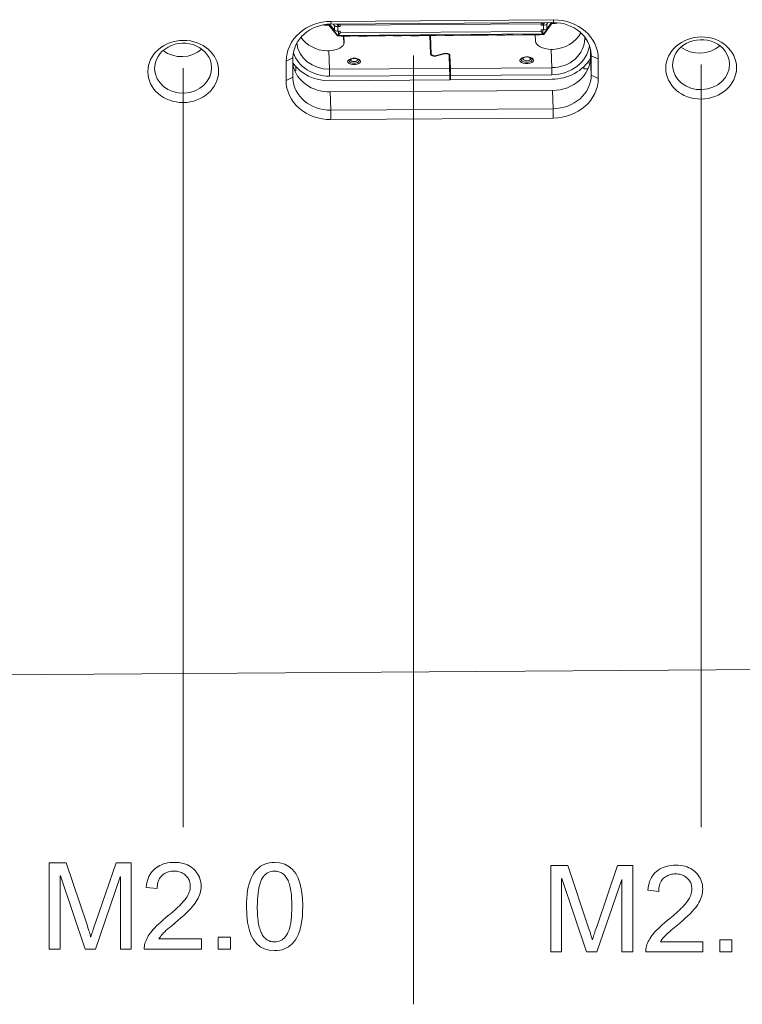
# Model space of a CAD drawing. Extents: x 0 to 841, y 0 to 594.
# Tile 65 of 69: x 679 to 700, y 435 to 463. Entities that reach past the tile are written whole.
import ezdxf

# ---------------------------------------------------------------- set-up
doc = ezdxf.new("R2010")
doc.units = 0

msp = doc.modelspace()

# ---------------------------------------------------------------- linework, layer by layer
at = {"color": 7, "lineweight": 13, "ltscale": 0.001988}
for p, q in [((688.071, 463.043), (688.074, 463.122)), ((694.51, 463.086), (694.513, 463.166))]:
    msp.add_line(p, q, dxfattribs=at)
at = {"color": 7, "lineweight": 13, "ltscale": 0.160979}
for p, q in [((694.51, 463.086), (688.071, 463.043)), ((694.513, 463.166), (688.074, 463.122)), ((694.486, 461.123), (688.047, 461.079)), ((688.066, 460.551), (694.505, 460.595)), ((688.069, 460.28), (694.508, 460.323))]:
    msp.add_line(p, q, dxfattribs=at)
at = {"color": 7, "lineweight": 13, "ltscale": 0.000931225}
msp.add_line((694.177, 463.084), (694.158, 463.052), dxfattribs=at)
at = {"color": 7, "lineweight": 13, "ltscale": 0.001501}
msp.add_line((694.204, 463.084), (694.204, 463.024), dxfattribs=at)
at = {"color": 7, "lineweight": 13, "ltscale": 0.001878}
msp.add_line((694.204, 463.024), (694.249, 463.084), dxfattribs=at)
at = {"color": 7, "lineweight": 13, "ltscale": 0.010101}
msp.add_line((694.225, 462.751), (694.466, 463.075), dxfattribs=at)
at = {"color": 7, "lineweight": 13, "ltscale": 0.005679}
msp.add_line((694.316, 462.908), (694.458, 463.086), dxfattribs=at)
at = {"color": 7, "lineweight": 13, "ltscale": 0.001459}
msp.add_line((694.353, 463.085), (694.317, 463.039), dxfattribs=at)
at = {"color": 7, "lineweight": 13, "ltscale": 0.000262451}
msp.add_line((694.466, 463.075), (694.466, 463.086), dxfattribs=at)
at = {"color": 7, "lineweight": 13, "ltscale": 0.000516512}
msp.add_line((687.922, 463.012), (687.922, 463.033), dxfattribs=at)
at = {"color": 7, "lineweight": 13, "ltscale": 0.001252}
msp.add_line((687.972, 463.01), (687.922, 463.012), dxfattribs=at)
at = {"color": 7, "lineweight": 13, "ltscale": 0.010392}
msp.add_line((688.002, 463.032), (688.266, 462.71), dxfattribs=at)
at = {"color": 7, "lineweight": 13, "ltscale": 0.009866}
msp.add_line((688.261, 462.704), (688.01, 463.009), dxfattribs=at)
at = {"color": 7, "lineweight": 13, "ltscale": 0.005815}
msp.add_line((688.024, 463.041), (688.177, 462.866), dxfattribs=at)
at = {"color": 7, "lineweight": 13, "ltscale": 0.0015}
msp.add_line((688.177, 462.998), (688.138, 463.043), dxfattribs=at)
at = {"color": 7, "lineweight": 13, "ltscale": 0.00329}
for p, q in [((688.177, 462.866), (688.177, 462.998)), ((688.271, 462.968), (688.271, 462.837)), ((694.225, 462.877), (694.225, 463.009)), ((694.317, 463.039), (694.316, 462.908)), ((691.529, 461.427), (691.53, 461.559))]:
    msp.add_line(p, q, dxfattribs=at)
at = {"color": 7, "lineweight": 13, "ltscale": 0.001933}
msp.add_line((688.242, 463.044), (688.291, 462.984), dxfattribs=at)
at = {"color": 7, "lineweight": 13, "ltscale": 0.001674}
for p, q in [((688.338, 462.969), (688.271, 462.968)), ((688.338, 462.837), (688.271, 462.837)), ((694.158, 463.008), (694.225, 463.009))]:
    msp.add_line(p, q, dxfattribs=at)
at = {"color": 7, "lineweight": 13, "ltscale": 0.00275}
for p, q in [((688.29, 462.727), (688.29, 462.837)), ((694.204, 462.877), (694.204, 462.767))]:
    msp.add_line(p, q, dxfattribs=at)
at = {"color": 7, "lineweight": 13, "ltscale": 0.002042}
msp.add_line((688.338, 462.793), (688.29, 462.727), dxfattribs=at)
at = {"color": 7, "lineweight": 13, "ltscale": 0.001502}
msp.add_line((688.291, 462.984), (688.291, 463.044), dxfattribs=at)
at = {"color": 7, "lineweight": 13, "ltscale": 0.000924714}
msp.add_line((688.338, 463.013), (688.319, 463.044), dxfattribs=at)
at = {"color": 7, "lineweight": 13, "ltscale": 0.145499}
for p, q in [((694.158, 463.052), (688.338, 463.013)), ((688.338, 462.793), (694.158, 462.833))]:
    msp.add_line(p, q, dxfattribs=at)
at = {"color": 7, "lineweight": 13, "ltscale": 0.001096}
for p, q in [((688.338, 463.013), (688.338, 462.969)), ((694.158, 463.008), (694.158, 463.052)), ((694.158, 462.833), (694.158, 462.877))]:
    msp.add_line(p, q, dxfattribs=at)
at = {"color": 7, "lineweight": 13, "ltscale": 0.001097}
msp.add_line((688.338, 462.837), (688.338, 462.793), dxfattribs=at)
at = {"color": 7, "lineweight": 13, "ltscale": 0.001672}
msp.add_line((694.158, 462.877), (694.225, 462.877), dxfattribs=at)
at = {"color": 7, "lineweight": 13, "ltscale": 0.002009}
msp.add_line((694.204, 462.767), (694.158, 462.833), dxfattribs=at)
at = {"color": 7, "lineweight": 13, "ltscale": 0.009618}
msp.add_line((694.23, 462.745), (694.459, 463.054), dxfattribs=at)
at = {"color": 7, "lineweight": 13, "ltscale": 0.000360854}
msp.add_line((688.266, 462.71), (688.279, 462.716), dxfattribs=at)
at = {"color": 7, "lineweight": 13, "ltscale": 0.148355}
msp.add_line((694.214, 462.757), (688.279, 462.716), dxfattribs=at)
at = {"color": 7, "lineweight": 13, "ltscale": 0.000319}
msp.add_line((688.281, 462.699), (688.293, 462.699), dxfattribs=at)
at = {"color": 7, "lineweight": 13, "ltscale": 0.001164}
for p, q in [((688.34, 462.699), (688.293, 462.699)), ((694.196, 462.739), (694.149, 462.738))]:
    msp.add_line(p, q, dxfattribs=at)
at = {"color": 7, "lineweight": 13, "ltscale": 0.000751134}
for p, q in [((688.369, 462.692), (688.34, 462.699)), ((691.369, 462.712), (691.34, 462.719)), ((692.869, 462.723), (692.839, 462.73)), ((693.369, 462.726), (693.339, 462.733))]:
    msp.add_line(p, q, dxfattribs=at)
at = {"color": 7, "lineweight": 13, "ltscale": 0.00625}
for p, q in [((688.369, 462.692), (688.619, 462.694)), ((688.869, 462.696), (689.119, 462.697)), ((690.369, 462.706), (690.619, 462.707)), ((690.869, 462.709), (691.119, 462.711)), ((693.119, 462.724), (692.869, 462.723))]:
    msp.add_line(p, q, dxfattribs=at)
at = {"color": 7, "lineweight": 13, "ltscale": 0.005768}
msp.add_line((688.442, 462.462), (688.434, 462.693), dxfattribs=at)
at = {"color": 7, "lineweight": 13, "ltscale": 0.004575}
for p, q in [((688.444, 462.693), (688.45, 462.51)), ((693.983, 462.73), (693.989, 462.547))]:
    msp.add_line(p, q, dxfattribs=at)
at = {"color": 7, "lineweight": 13, "ltscale": 0.000789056}
for p, q in [((688.65, 462.701), (688.619, 462.694)), ((689.15, 462.705), (689.119, 462.697)), ((690.65, 462.715), (690.619, 462.707)), ((691.15, 462.718), (691.119, 462.711)), ((693.119, 462.724), (693.149, 462.732))]:
    msp.add_line(p, q, dxfattribs=at)
at = {"color": 7, "lineweight": 13, "ltscale": 0.00475}
for p, q in [((688.84, 462.702), (688.65, 462.701)), ((689.34, 462.706), (689.15, 462.705)), ((690.84, 462.716), (690.65, 462.715)), ((691.34, 462.719), (691.15, 462.718)), ((693.339, 462.733), (693.149, 462.732)), ((693.839, 462.736), (693.649, 462.735))]:
    msp.add_line(p, q, dxfattribs=at)
at = {"color": 7, "lineweight": 13, "ltscale": 0.000750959}
for p, q in [((688.869, 462.696), (688.84, 462.702)), ((689.369, 462.699), (689.34, 462.706)), ((690.369, 462.706), (690.34, 462.713)), ((690.869, 462.709), (690.84, 462.716)), ((693.839, 462.736), (693.868, 462.729))]:
    msp.add_line(p, q, dxfattribs=at)
at = {"color": 7, "lineweight": 13, "ltscale": 0.006249}
for p, q in [((689.369, 462.699), (689.619, 462.701)), ((689.869, 462.702), (690.119, 462.704)), ((691.619, 462.714), (691.369, 462.712)), ((692.119, 462.718), (691.869, 462.716)), ((692.619, 462.721), (692.369, 462.719)), ((693.618, 462.728), (693.369, 462.726)), ((694.118, 462.731), (693.868, 462.729))]:
    msp.add_line(p, q, dxfattribs=at)
at = {"color": 7, "lineweight": 13, "ltscale": 0.000790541}
for p, q in [((689.65, 462.708), (689.619, 462.701)), ((691.65, 462.721), (691.619, 462.714)), ((692.149, 462.725), (692.119, 462.718)), ((692.619, 462.721), (692.649, 462.728)), ((693.649, 462.735), (693.618, 462.728)), ((694.118, 462.731), (694.149, 462.738))]:
    msp.add_line(p, q, dxfattribs=at)
at = {"color": 7, "lineweight": 13, "ltscale": 0.004749}
for p, q in [((689.84, 462.709), (689.65, 462.708)), ((690.34, 462.713), (690.15, 462.711)), ((691.839, 462.723), (691.65, 462.721)), ((692.339, 462.726), (692.149, 462.725)), ((692.839, 462.73), (692.649, 462.728))]:
    msp.add_line(p, q, dxfattribs=at)
at = {"color": 7, "lineweight": 13, "ltscale": 0.000752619}
for p, q in [((689.869, 462.702), (689.84, 462.709)), ((691.869, 462.716), (691.839, 462.723))]:
    msp.add_line(p, q, dxfattribs=at)
at = {"color": 7, "lineweight": 13, "ltscale": 0.000790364}
msp.add_line((690.15, 462.711), (690.119, 462.704), dxfattribs=at)
at = {"color": 7, "lineweight": 13, "ltscale": 0.01343}
for p, q in [((690.933, 462.71), (690.953, 462.173)), ((690.973, 462.173), (690.953, 462.71))]:
    msp.add_line(p, q, dxfattribs=at)
at = {"color": 7, "lineweight": 13, "ltscale": 0.004401}
msp.add_line((690.95, 462.71), (690.95, 462.534), dxfattribs=at)
at = {"color": 7, "lineweight": 13, "ltscale": 0.004379}
msp.add_line((690.95, 462.71), (690.95, 462.534), dxfattribs=at)
at = {"color": 7, "lineweight": 13, "ltscale": 0.009601}
msp.add_line((690.95, 462.534), (690.963, 462.15), dxfattribs=at)
at = {"color": 7, "lineweight": 13, "ltscale": 0.000752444}
msp.add_line((692.369, 462.719), (692.339, 462.726), dxfattribs=at)
at = {"color": 7, "lineweight": 13, "ltscale": 0.000320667}
msp.add_line((694.196, 462.739), (694.209, 462.739), dxfattribs=at)
at = {"color": 7, "lineweight": 13, "ltscale": 0.00033165}
msp.add_line((694.225, 462.751), (694.214, 462.757), dxfattribs=at)
at = {"color": 7, "lineweight": 13, "ltscale": 0.001245}
msp.add_line((695.417, 462.672), (695.418, 462.622), dxfattribs=at)
at = {"color": 7, "lineweight": 13, "ltscale": 0.001184}
msp.add_line((695.419, 462.669), (695.418, 462.622), dxfattribs=at)
at = {"color": 7, "lineweight": 13, "ltscale": 0.001377}
msp.add_line((695.418, 462.622), (695.468, 462.599), dxfattribs=at)
at = {"color": 7, "lineweight": 13, "ltscale": 0.00125}
msp.add_line((687.959, 462.268), (688.009, 462.268), dxfattribs=at)
at = {"color": 7, "lineweight": 13, "ltscale": 0.013239}
for p, q in [((688.009, 462.268), (688.028, 461.739)), ((694.467, 461.782), (694.448, 462.312))]:
    msp.add_line(p, q, dxfattribs=at)
at = {"color": 7, "lineweight": 13, "ltscale": 0.001251}
msp.add_line((694.448, 462.312), (694.498, 462.312), dxfattribs=at)
at = {"color": 7, "lineweight": 13, "ltscale": 0.005415}
msp.add_line((695.588, 462.312), (695.587, 462.095), dxfattribs=at)
at = {"color": 7, "lineweight": 13, "ltscale": 0.014036}
for p, q in [((686.772, 461.973), (686.771, 461.411)), ((686.969, 462.07), (686.968, 461.509)), ((695.606, 461.567), (695.607, 462.129)), ((695.81, 461.473), (695.811, 462.034))]:
    msp.add_line(p, q, dxfattribs=at)
at = {"color": 7, "lineweight": 13, "ltscale": 0.005483}
for p, q in [((686.969, 462.07), (686.772, 461.973)), ((686.968, 461.509), (686.771, 461.411))]:
    msp.add_line(p, q, dxfattribs=at)
at = {"color": 7, "lineweight": 13}
for p, q in [((690.458, 462.138), (690.458, 434.675)), ((683.789, 461.768), (683.789, 439.801)), ((698.786, 461.869), (698.786, 439.801)), ((728.751, 444.554), (653.762, 444.047))]:
    msp.add_line(p, q, dxfattribs=at)
at = {"color": 7, "lineweight": 13, "ltscale": 0.000772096}
msp.add_line((690.973, 462.142), (690.973, 462.173), dxfattribs=at)
at = {"color": 7, "lineweight": 13, "ltscale": 0.005491}
for p, q in [((691.334, 462.19), (691.122, 462.132)), ((691.132, 462.123), (691.344, 462.181))]:
    msp.add_line(p, q, dxfattribs=at)
at = {"color": 7, "lineweight": 13, "ltscale": 0.000269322}
msp.add_line((691.122, 462.132), (691.122, 462.121), dxfattribs=at)
at = {"color": 7, "lineweight": 13, "ltscale": 0.000276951}
msp.add_line((691.334, 462.179), (691.334, 462.19), dxfattribs=at)
at = {"color": 7, "lineweight": 13, "ltscale": 0.009456}
for p, q in [((691.494, 462.14), (691.507, 461.762)), ((691.527, 461.762), (691.514, 462.14))]:
    msp.add_line(p, q, dxfattribs=at)
at = {"color": 7, "lineweight": 13, "ltscale": 0.00658}
msp.add_line((691.514, 462.14), (691.513, 461.877), dxfattribs=at)
at = {"color": 7, "lineweight": 13, "ltscale": 0.001952}
msp.add_line((695.49, 461.917), (695.568, 461.918), dxfattribs=at)
at = {"color": 7, "lineweight": 13, "ltscale": 0.013208}
for p, q in [((695.587, 462.095), (695.606, 461.567)), ((688.047, 461.079), (688.066, 460.551)), ((694.486, 461.123), (694.505, 460.595))]:
    msp.add_line(p, q, dxfattribs=at)
at = {"color": 7, "lineweight": 13, "ltscale": 0.001602}
msp.add_line((695.605, 462.193), (695.607, 462.129), dxfattribs=at)
at = {"color": 7, "lineweight": 13, "ltscale": 0.005609}
for p, q in [((695.607, 462.129), (695.811, 462.034)), ((695.606, 461.567), (695.81, 461.473))]:
    msp.add_line(p, q, dxfattribs=at)
at = {"color": 7, "lineweight": 13, "ltscale": 0.001053}
msp.add_line((686.968, 461.86), (687.01, 461.86), dxfattribs=at)
at = {"color": 7, "lineweight": 13, "ltscale": 0.0007126}
msp.add_line((687.02, 461.693), (687.049, 461.693), dxfattribs=at)
at = {"color": 7, "lineweight": 13, "ltscale": 0.00297}
msp.add_line((687.049, 461.693), (687.052, 461.812), dxfattribs=at)
at = {"color": 7, "lineweight": 13, "ltscale": 0.086989}
for p, q in [((691.507, 461.762), (688.028, 461.739)), ((691.509, 461.427), (688.03, 461.404))]:
    msp.add_line(p, q, dxfattribs=at)
at = {"color": 7, "lineweight": 13, "ltscale": 0.00509}
for p, q in [((688.028, 461.739), (688.03, 461.535)), ((691.527, 461.762), (691.53, 461.559)), ((694.469, 461.579), (694.467, 461.782))]:
    msp.add_line(p, q, dxfattribs=at)
at = {"color": 7, "lineweight": 13, "ltscale": 0.005091}
msp.add_line((691.51, 461.559), (691.507, 461.762), dxfattribs=at)
at = {"color": 7, "lineweight": 13, "ltscale": 0.011257}
msp.add_line((691.513, 461.877), (691.529, 461.427), dxfattribs=at)
at = {"color": 7, "lineweight": 13, "ltscale": 0.07349}
for p, q in [((694.467, 461.782), (691.527, 461.762)), ((691.529, 461.427), (694.469, 461.447))]:
    msp.add_line(p, q, dxfattribs=at)
at = {"color": 7, "lineweight": 13, "ltscale": 0.001354}
msp.add_line((695.386, 461.804), (695.388, 461.75), dxfattribs=at)
at = {"color": 7, "lineweight": 13, "ltscale": 0.001433}
msp.add_line((695.389, 461.807), (695.388, 461.75), dxfattribs=at)
at = {"color": 7, "lineweight": 13, "ltscale": 0.003171}
msp.add_line((695.388, 461.75), (695.514, 461.751), dxfattribs=at)
at = {"color": 7, "lineweight": 13, "ltscale": 0.086988}
msp.add_line((691.51, 461.559), (688.03, 461.535), dxfattribs=at)
at = {"color": 7, "lineweight": 13, "ltscale": 0.003289}
msp.add_line((691.51, 461.559), (691.509, 461.427), dxfattribs=at)
at = {"color": 7, "lineweight": 13, "ltscale": 0.073491}
msp.add_line((694.469, 461.579), (691.53, 461.559), dxfattribs=at)
at = {"color": 7, "lineweight": 13, "ltscale": 0.006787}
for p, q in [((688.066, 460.551), (688.069, 460.28)), ((694.505, 460.595), (694.508, 460.323))]:
    msp.add_line(p, q, dxfattribs=at)
at = {"color": 7, "lineweight": 13}
for points in [[(688.604, 462.004), (688.615, 462.016), (688.635, 462.032), (688.65, 462.04), (688.68, 462.05), (688.713, 462.056), (688.746, 462.058), (688.78, 462.054), (688.812, 462.047), (688.841, 462.034), (688.855, 462.025), (688.867, 462.014), (688.876, 462.003)], [(693.591, 462.039), (693.602, 462.053), (693.624, 462.07), (693.639, 462.078), (693.673, 462.09), (693.709, 462.096), (693.746, 462.098), (693.783, 462.094), (693.819, 462.086), (693.835, 462.08), (693.858, 462.067), (693.879, 462.05), (693.888, 462.039)]]:
    msp.add_lwpolyline(points, dxfattribs=at)
for points in [[(682.288, 436.27), (681.975, 436.27), (681.975, 438.363), (681.968, 438.363), (681.248, 436.27), (680.951, 436.27), (680.235, 438.397), (680.225, 438.397), (680.225, 436.27), (679.911, 436.27), (679.911, 438.77), (680.406, 438.77), (680.997, 437), (681.016, 436.943), (681.034, 436.891), (681.049, 436.843), (681.063, 436.799), (681.075, 436.76), (681.086, 436.725), (681.095, 436.695), (681.102, 436.669), (681.108, 436.647), (681.112, 436.63), (681.118, 436.63), (681.128, 436.66), (681.139, 436.692), (681.15, 436.727), (681.162, 436.764), (681.175, 436.803), (681.188, 436.844), (681.203, 436.887), (681.218, 436.933), (681.234, 436.981), (681.251, 437.031), (681.848, 438.77), (682.288, 438.77)], [(684.318, 436.27), (682.662, 436.27), (682.663, 436.312), (682.668, 436.355), (682.675, 436.398), (682.685, 436.44), (682.699, 436.483), (682.715, 436.526), (682.734, 436.569), (682.756, 436.612), (682.781, 436.655), (682.809, 436.698), (682.841, 436.743), (682.879, 436.789), (682.921, 436.838), (682.968, 436.889), (683.021, 436.942), (683.079, 436.997), (683.142, 437.055), (683.21, 437.115), (683.283, 437.176), (683.361, 437.241), (683.41, 437.28), (683.458, 437.32), (683.505, 437.361), (683.55, 437.402), (683.595, 437.443), (683.639, 437.485), (683.681, 437.527), (683.723, 437.57), (683.763, 437.612), (683.803, 437.656), (683.84, 437.699), (683.873, 437.743), (683.902, 437.786), (683.927, 437.83), (683.948, 437.874), (683.966, 437.918), (683.98, 437.961), (683.989, 438.005), (683.995, 438.049), (683.997, 438.093), (683.996, 438.13), (683.992, 438.166), (683.985, 438.201), (683.976, 438.234), (683.964, 438.266), (683.949, 438.297), (683.931, 438.326), (683.911, 438.354), (683.889, 438.381), (683.863, 438.406), (683.836, 438.43), (683.807, 438.451), (683.776, 438.469), (683.745, 438.485), (683.712, 438.499), (683.677, 438.51), (683.641, 438.519), (683.604, 438.525), (683.565, 438.528), (683.525, 438.53), (683.484, 438.528), (683.445, 438.525), (683.407, 438.518), (683.37, 438.509), (683.335, 438.498), (683.301, 438.484), (683.268, 438.467), (683.237, 438.448), (683.207, 438.427), (683.179, 438.403), (683.152, 438.376), (683.128, 438.347), (683.107, 438.315), (683.089, 438.281), (683.073, 438.244), (683.06, 438.205), (683.05, 438.163), (683.043, 438.119), (683.039, 438.072), (683.037, 438.023), (682.721, 438.059), (682.729, 438.128), (682.741, 438.193), (682.756, 438.255), (682.775, 438.314), (682.798, 438.369), (682.825, 438.421), (682.856, 438.47), (682.891, 438.515), (682.929, 438.557), (682.971, 438.596), (683.017, 438.632), (683.064, 438.663), (683.115, 438.691), (683.167, 438.715), (683.222, 438.736), (683.279, 438.752), (683.339, 438.765), (683.401, 438.775), (683.465, 438.78), (683.531, 438.782), (683.604, 438.78), (683.672, 438.774), (683.738, 438.764), (683.8, 438.75), (683.859, 438.731), (683.915, 438.709), (683.967, 438.682), (684.017, 438.652), (684.063, 438.617), (684.105, 438.578), (684.144, 438.537), (684.179, 438.493), (684.21, 438.448), (684.237, 438.402), (684.259, 438.353), (684.278, 438.303), (684.292, 438.252), (684.303, 438.198), (684.309, 438.143), (684.311, 438.086), (684.309, 438.038), (684.304, 437.99), (684.295, 437.942), (684.283, 437.893), (684.268, 437.844), (684.249, 437.796), (684.226, 437.747), (684.2, 437.698), (684.171, 437.649), (684.138, 437.599), (684.1, 437.549), (684.055, 437.494), (684.003, 437.437), (683.944, 437.376), (683.879, 437.311), (683.806, 437.244), (683.727, 437.173), (683.641, 437.099), (683.548, 437.021), (683.448, 436.94), (683.396, 436.898), (683.347, 436.856), (683.302, 436.816), (683.26, 436.777), (683.222, 436.739), (683.188, 436.702), (683.158, 436.666), (683.131, 436.632), (683.108, 436.599), (683.088, 436.567), (684.318, 436.567)], [(686.437, 438.782), (686.592, 438.769), (686.731, 438.731), (686.853, 438.667), (686.959, 438.577), (687.049, 438.462), (687.122, 438.322), (687.179, 438.155), (687.22, 437.964), (687.244, 437.746), (687.253, 437.503), (687.25, 437.377), (687.244, 437.258), (687.234, 437.145), (687.219, 437.039), (687.2, 436.94), (687.177, 436.847), (687.149, 436.761), (687.118, 436.681), (687.082, 436.608), (687.042, 436.542), (686.998, 436.482), (686.95, 436.429), (686.899, 436.382), (686.844, 436.341), (686.785, 436.306), (686.723, 436.278), (686.657, 436.256), (686.588, 436.24), (686.514, 436.231), (686.437, 436.228), (686.283, 436.24), (686.145, 436.279), (686.023, 436.342), (685.917, 436.432), (685.827, 436.546), (685.754, 436.687), (685.697, 436.853), (685.656, 437.044), (685.632, 437.261), (685.624, 437.503), (685.626, 437.629), (685.632, 437.748), (685.643, 437.861), (685.658, 437.967), (685.677, 438.067), (685.7, 438.16), (685.727, 438.246), (685.759, 438.326), (685.795, 438.399), (685.835, 438.466), (685.878, 438.526), (685.926, 438.58), (685.977, 438.627), (686.032, 438.668), (686.091, 438.703), (686.153, 438.732), (686.218, 438.754), (686.288, 438.769), (686.361, 438.779)], [(696.811, 436.19), (696.497, 436.19), (696.497, 438.282), (696.49, 438.282), (695.77, 436.19), (695.474, 436.19), (694.757, 438.316), (694.747, 438.316), (694.747, 436.19), (694.433, 436.19), (694.433, 438.69), (694.928, 438.69), (695.52, 436.92), (695.539, 436.863), (695.556, 436.81), (695.572, 436.762), (695.586, 436.719), (695.598, 436.68), (695.608, 436.645), (695.617, 436.614), (695.625, 436.588), (695.63, 436.567), (695.634, 436.55), (695.641, 436.55), (695.65, 436.58), (695.661, 436.612), (695.672, 436.646), (695.684, 436.683), (695.697, 436.722), (695.711, 436.763), (695.725, 436.807), (695.741, 436.852), (695.757, 436.9), (695.774, 436.95), (696.371, 438.69), (696.811, 438.69)], [(698.84, 436.19), (697.184, 436.19), (697.186, 436.232), (697.19, 436.274), (697.197, 436.317), (697.208, 436.36), (697.221, 436.402), (697.237, 436.445), (697.256, 436.488), (697.279, 436.531), (697.304, 436.574), (697.332, 436.618), (697.364, 436.662), (697.401, 436.709), (697.443, 436.758), (697.491, 436.808), (697.543, 436.862), (697.601, 436.917), (697.664, 436.974), (697.732, 437.034), (697.805, 437.096), (697.883, 437.16), (697.932, 437.2), (697.98, 437.24), (698.027, 437.28), (698.073, 437.321), (698.117, 437.363), (698.161, 437.404), (698.204, 437.447), (698.245, 437.489), (698.286, 437.532), (698.325, 437.575), (698.362, 437.619), (698.395, 437.662), (698.424, 437.706), (698.449, 437.75), (698.471, 437.793), (698.488, 437.837), (698.502, 437.881), (698.512, 437.925), (698.517, 437.969), (698.519, 438.013), (698.518, 438.05), (698.514, 438.086), (698.507, 438.12), (698.498, 438.154), (698.486, 438.186), (698.471, 438.216), (698.454, 438.246), (698.434, 438.274), (698.411, 438.3), (698.386, 438.326), (698.358, 438.349), (698.329, 438.37), (698.299, 438.389), (698.267, 438.405), (698.234, 438.418), (698.199, 438.429), (698.163, 438.438), (698.126, 438.444), (698.087, 438.448), (698.047, 438.449), (698.006, 438.448), (697.967, 438.444), (697.929, 438.438), (697.893, 438.429), (697.857, 438.417), (697.823, 438.404), (697.791, 438.387), (697.759, 438.368), (697.729, 438.346), (697.701, 438.322), (697.674, 438.296), (697.65, 438.266), (697.629, 438.235), (697.611, 438.201), (697.596, 438.164), (697.583, 438.125), (697.573, 438.083), (697.565, 438.039), (697.561, 437.992), (697.559, 437.943), (697.244, 437.979), (697.252, 438.047), (697.263, 438.112), (697.279, 438.174), (697.298, 438.233), (697.321, 438.289), (697.348, 438.341), (697.378, 438.389), (697.413, 438.435), (697.451, 438.477), (697.494, 438.516), (697.539, 438.551), (697.587, 438.583), (697.637, 438.611), (697.689, 438.635), (697.744, 438.655), (697.801, 438.672), (697.861, 438.685), (697.923, 438.694), (697.987, 438.7), (698.054, 438.702), (698.126, 438.7), (698.195, 438.693), (698.26, 438.683), (698.322, 438.669), (698.381, 438.651), (698.437, 438.628), (698.49, 438.602), (698.539, 438.571), (698.585, 438.537), (698.628, 438.498), (698.667, 438.456), (698.702, 438.413), (698.732, 438.368), (698.759, 438.321), (698.782, 438.273), (698.8, 438.223), (698.815, 438.171), (698.825, 438.118), (698.831, 438.063), (698.833, 438.006), (698.831, 437.958), (698.826, 437.909), (698.818, 437.861), (698.805, 437.813), (698.79, 437.764), (698.771, 437.715), (698.748, 437.666), (698.722, 437.617), (698.693, 437.568), (698.66, 437.519), (698.622, 437.468), (698.577, 437.414), (698.525, 437.356), (698.467, 437.295), (698.401, 437.231), (698.329, 437.163), (698.249, 437.093), (698.163, 437.018), (698.07, 436.941), (697.97, 436.86), (697.918, 436.817), (697.869, 436.776), (697.824, 436.735), (697.783, 436.696), (697.745, 436.658), (697.711, 436.621), (697.68, 436.586), (697.653, 436.552), (697.63, 436.518), (697.61, 436.486), (698.84, 436.486)], [(686.437, 436.48), (686.486, 436.482), (686.531, 436.49), (686.575, 436.501), (686.616, 436.518), (686.654, 436.54), (686.69, 436.566), (686.724, 436.597), (686.755, 436.633), (686.784, 436.674), (686.811, 436.72), (686.835, 436.77), (686.856, 436.828), (686.875, 436.891), (686.892, 436.96), (686.905, 437.035), (686.917, 437.117), (686.926, 437.204), (686.932, 437.298), (686.936, 437.397), (686.937, 437.503), (686.936, 437.577), (686.935, 437.648), (686.932, 437.716), (686.928, 437.78), (686.923, 437.841), (686.917, 437.899), (686.91, 437.954), (686.902, 438.006), (686.892, 438.054), (686.882, 438.099), (686.87, 438.142), (686.857, 438.182), (686.843, 438.22), (686.828, 438.255), (686.812, 438.289), (686.795, 438.32), (686.776, 438.349), (686.757, 438.376), (686.736, 438.401), (686.714, 438.423), (686.692, 438.443), (686.668, 438.462), (686.642, 438.478), (686.616, 438.491), (686.589, 438.503), (686.56, 438.513), (686.53, 438.52), (686.499, 438.525), (686.467, 438.529), (686.434, 438.53), (686.386, 438.527), (686.34, 438.52), (686.297, 438.508), (686.256, 438.491), (686.217, 438.469), (686.181, 438.442), (686.148, 438.41), (686.117, 438.374), (686.088, 438.332), (686.062, 438.286), (686.039, 438.234), (686.017, 438.177), (685.999, 438.113), (685.983, 438.044), (685.969, 437.968), (685.958, 437.887), (685.949, 437.8), (685.943, 437.707), (685.939, 437.608), (685.938, 437.503), (685.938, 437.43), (685.94, 437.36), (685.943, 437.293), (685.947, 437.229), (685.952, 437.168), (685.958, 437.111), (685.965, 437.056), (685.974, 437.005), (685.983, 436.957), (685.994, 436.911), (686.006, 436.869), (686.019, 436.829), (686.033, 436.79), (686.048, 436.755), (686.064, 436.721), (686.081, 436.69), (686.099, 436.661), (686.119, 436.634), (686.139, 436.609), (686.161, 436.587), (686.184, 436.566), (686.208, 436.548), (686.233, 436.532), (686.259, 436.518), (686.286, 436.507), (686.314, 436.497), (686.343, 436.49), (686.373, 436.484), (686.405, 436.481)], [(685.157, 436.27), (684.807, 436.27), (684.807, 436.62), (685.157, 436.62)], [(699.679, 436.19), (699.329, 436.19), (699.329, 436.539), (699.679, 436.539)]]:
    msp.add_lwpolyline(points, close=True, dxfattribs=at)
for centre, radius, start, end in [((694.386, 463.109), 0.0918, 322.862, 345.0777), ((688.087, 463.072), 0.0995, 199.0231, 219.5661), ((688.266, 462.704), 0.00567, 87.6617, 185.6922), ((688.278, 462.736), 0.0367, 241.9836, 274.4318), ((688.267, 462.74), 0.0262, 297.3703, 330.6691), ((694.226, 462.778), 0.0244, 206.4918, 240.3336), ((694.211, 462.777), 0.0381, 265.9888, 299.709), ((694.225, 462.745), 0.00493, 349.9047, 90.2492)]:
    msp.add_arc(centre, radius, start, end, dxfattribs=at)
for centre, major_axis, ratio, start_param, end_param in [((688.072, 461.982), (-1.299, -0.047), 0.877105, 4.679136, 6.249932), ((694.419, 463.083), (-0.0402, 0.0298), 0.826866, 3.141714, 3.689636), ((694.413, 464.152), (1.249, 0.045), 0.877105, 4.719146, 4.877779), ((694.278, 463.108), (0.2, 0), 0.480033, 5.942619, 6.064664), ((694.508, 462.121), (-1.099, -0.04), 0.877105, 3.14171, 4.679136), ((694.511, 462.025), (-1.299, -0.047), 0.877105, 3.10834, 4.679136), ((688.069, 462.078), (-1.099, -0.04), 0.877105, 4.679136, 6.249932), ((687.974, 464.108), (1.249, 0.045), 0.877105, 4.565213, 4.639125), ((687.931, 462.771), (-0.5, 0.001), 0.480033, 4.550761, 4.630419), ((688.188, 463.067), (0.2, 0), 0.480033, 3.419247, 3.518567), ((688.049, 463.04), (-0.0386, -0.0317), 0.815652, 5.69101, 6.280058), ((688.269, 463.016), (-0.1, 0.0002), 0.480033, 0.39871, 1.589), ((688.269, 462.885), (0.1, -0.0002), 0.480033, 3.540303, 4.730593), ((688.337, 462.993), (0.05, -0.0001), 0.480033, 3.518567, 4.730593), ((694.157, 463.032), (0.05, -0.0001), 0.480033, 4.730593, 5.942619), ((694.223, 463.057), (-0.1, 0.0002), 0.480033, 1.589, 2.77929), ((694.223, 462.925), (0.1, -0.0002), 0.480033, 4.730593, 5.920883), ((694.45, 463.144), (0.949, 0.034), 0.877105, 4.731793, 5.805395), ((683.792, 461.672), (-1.024, -0.037), 0.877105, 4.679136, 10.962321), ((683.789, 461.768), (-0.824, -0.03), 0.877105, 3.14171, 6.283303), ((688.03, 462.572), (-0.949, -0.034), 0.877105, 0.049015, 1.537543), ((688.011, 463.1), (0.949, 0.034), 0.877105, 3.655833, 4.626478), ((687.95, 462.506), (0.5, -0.001), 0.480033, 4.830766, 6.301389), ((691.05, 462.534), (-0.12, 0), 0.480033, 5.70313, 5.896899), ((694.489, 462.551), (0.5, -0.001), 0.480033, 3.159797, 4.630425), ((694.469, 462.616), (-0.949, -0.034), 0.877105, 1.537543, 3.10834), ((698.79, 461.773), (-1.024, -0.037), 0.877105, 4.679136, 10.962321), ((698.786, 461.869), (-0.824, -0.03), 0.877105, 3.14171, 6.283303), ((683.751, 462.824), (0.824, 0.03), 0.877105, 3.959555, 5.464534), ((688.032, 462.5), (-1.099, -0.04), 0.877105, 0.265193, 1.537543), ((694.471, 462.544), (-1.099, -0.04), 0.877105, 1.537543, 2.964238), ((698.749, 462.925), (0.824, 0.03), 0.877105, 3.959555, 5.464534), ((688.032, 462.5), (-1.249, -0.045), 0.877105, 0.520987, 1.537543), ((688.74, 461.96), (0.187, 0), 0.480033, 2.119512, 3.159797), ((688.74, 461.96), (0.187, 0), 0.480033, 3.159797, 7.304864), ((688.74, 461.982), (-0.143, 0), 0.480033, 5.961729, 9.746236), ((688.74, 462.004), (-0.1, 0.0002), 0.480033, 0.018204, 6.301389), ((691.073, 462.173), (-0.12, 0), 0.480033, 0.018204, 2.092129), ((691.073, 462.173), (-0.1, 0.0002), 0.480033, 0.018204, 2.092129), ((691.394, 462.14), (0.12, 0), 0.480033, 0.018204, 2.092129), ((691.394, 462.14), (-0.1, 0.0002), 0.480033, 3.159797, 5.233722), ((693.739, 461.993), (0.2, 0), 0.480033, 2.130754, 3.159797), ((693.739, 461.993), (0.2, 0), 0.480033, 3.159797, 7.29668), ((693.739, 462.015), (-0.157, 0), 0.480033, 5.961729, 9.746236), ((693.739, 462.037), (-0.113, 0), 0.480033, 3.159797, 9.442982), ((694.471, 462.544), (1.249, 0.045), 0.877105, 4.679136, 5.784078), ((694.488, 462.088), (1.099, 0.04), 0.877105, 4.679136, 6.249932), ((694.508, 462.121), (-1.099, -0.04), 0.877105, 3.10834, 3.14171), ((683.789, 461.768), (-0.824, -0.03), 0.877105, 0.000118, 3.14171), ((688.049, 462.044), (1.099, 0.04), 0.877105, 3.299436, 4.679136), ((691.393, 461.876), (-0.12, 0), 0.480033, 3.159797, 3.565087), ((698.786, 461.869), (-0.824, -0.03), 0.877105, 0.000118, 3.14171), ((688.071, 461.42), (-1.299, -0.047), 0.877105, 6.249932, 7.820729), ((688.068, 461.516), (-1.099, -0.04), 0.877105, 6.249932, 6.283303), ((688.068, 461.516), (-1.099, -0.04), 0.877105, 0.000118, 1.537543), ((694.507, 461.56), (-1.099, -0.04), 0.877105, 1.537543, 3.10834), ((694.51, 461.464), (-1.299, -0.047), 0.877105, 1.537543, 3.10834)]:
    msp.add_ellipse(centre, major_axis=major_axis, ratio=ratio, start_param=start_param, end_param=end_param, dxfattribs=at)

doc.saveas('drawing.dxf')
